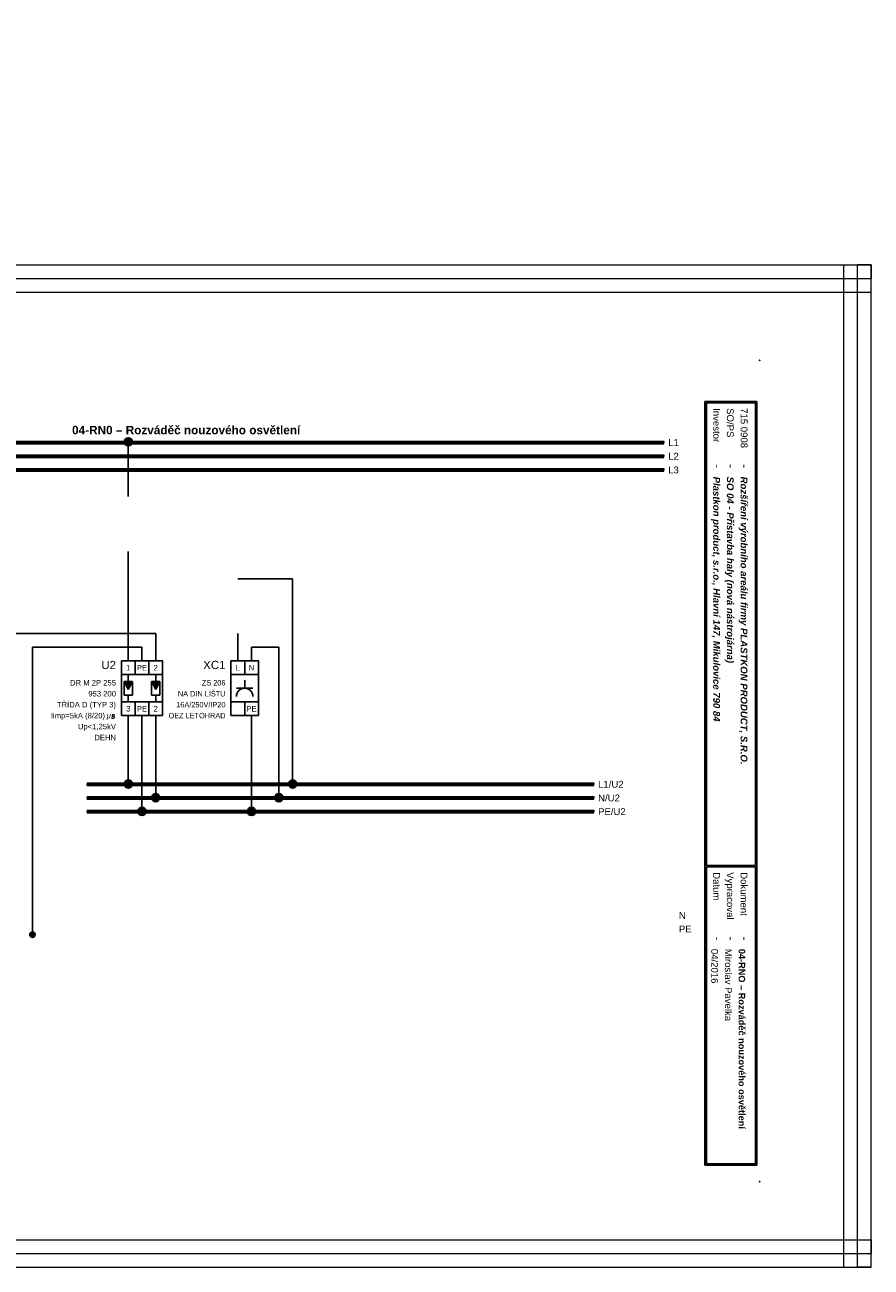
# Model space of a CAD drawing. Extents: x -1152 to 439, y -4939 to -4246.
# Tile 3 of 5: x -384 to -75, y -4939 to -4486. Entities that reach past the tile are written whole.
import ezdxf
from ezdxf.enums import TextEntityAlignment as Align

# ---------------------------------------------------------------- set-up
doc = ezdxf.new("R2010")
doc.units = 0
doc.header["$MEASUREMENT"] = 0
for name, color, linetype in [('1-KRESBA', 7, 'Continuous'), ('__Bílá', 7, 'Continuous'), ('__Oranžová', 30, 'Continuous'), ('__Svmodrá', 4, 'Continuous'), ('__Vínová 220', 220, 'Continuous'), ('__Zelená', 3, 'Continuous')]:
    doc.layers.add(name, color=color, linetype=linetype)
doc.styles.add('Arial', font='arial.ttf')
doc.styles.add('GREEKC', font='greekc', dxfattribs={"width": 0.8, "height": 1.3})
doc.styles.add('ROMANC', font='romanc', dxfattribs={"height": 2})

# ---------------------------------------------------------------- blocks, each defined once
blk = doc.blocks.new('DR M 2P 255')
for points in [[(-668.5, 1637.5), (-671.5, 1637.5), (-670, 1634.5)], [(-658.5, 1637.5), (-661.5, 1637.5), (-660, 1634.5)]]:
    blk.add_hatch(color=256).paths.add_polyline_path(points)
for p, q in [((-672.5, 1645), (-657.5, 1645)), ((-672.5, 1645), (-672.5, 1625)), ((-667.5, 1640), (-667.5, 1645)), ((-662.5, 1645), (-662.5, 1640)), ((-662.5, 1645), (-662.5, 1640)), ((-657.5, 1625), (-657.5, 1645)), ((-657.5, 1640), (-672.5, 1640)), ((-670, 1637.5), (-670, 1640)), ((-661.5, 1640), (-658.5, 1640)), ((-660, 1637.5), (-660, 1640)), ((-671.5, 1637.5), (-668.5, 1637.5)), ((-671.5, 1637.5), (-668.5, 1637.5)), ((-671.5, 1632.5), (-671.5, 1637.5)), ((-671.5, 1637.5), (-670, 1634.5)), ((-670, 1634.5), (-668.5, 1637.5)), ((-668.5, 1637.5), (-668.5, 1632.5)), ((-661.5, 1637.5), (-658.5, 1637.5)), ((-661.5, 1637.5), (-658.5, 1637.5)), ((-661.5, 1632.5), (-661.5, 1637.5)), ((-661.5, 1637.5), (-660, 1634.5)), ((-660, 1634.5), (-658.5, 1637.5)), ((-658.5, 1637.5), (-658.5, 1632.5)), ((-657.5, 1630), (-672.5, 1630)), ((-668.5, 1632.5), (-671.5, 1632.5)), ((-670, 1632.5), (-670, 1630)), ((-667.5, 1630), (-667.5, 1625)), ((-662.5, 1630), (-662.5, 1625)), ((-662.5, 1630), (-662.5, 1625)), ((-658.5, 1632.5), (-661.5, 1632.5)), ((-660, 1632.5), (-660, 1630)), ((-657.5, 1625), (-672.5, 1625))]:
    blk.add_line(p, q)
at = {"style": 'Arial'}
for s, p in [('1', (-670, 1641.5)), ('PE', (-665, 1641.5)), ('2', (-660, 1641.5)), ('3', (-670, 1626.5)), ('PE', (-665, 1626.5)), ('2', (-660, 1626.5))]:
    blk.add_text(s, height=2, dxfattribs=at).set_placement(p, align=Align.CENTER)
at = {"oblique": 10, "width": 0.8}
for s, style, p in [('m', 'GREEKC', (-676.5, 1624)), ('s', 'ROMANC', (-675, 1624))]:
    blk.add_text(s, height=2, dxfattribs=dict(at, style=style)).set_placement(p, align=Align.RIGHT)
at = {"style": 'Arial'}
for tag, height, p in [('POPIS', 3, (-674.5, 1642)), ('KATALOG', 2, (-674.5, 1632)), ('TYP', 2, (-674.5, 1636)), ('TŘÍDA', 2, (-674.5, 1628)), ('IIMP', 2, (-678.5, 1624)), ('UP', 2, (-674.5, 1620)), ('DOPLŇ1', 2, (-674.5, 1616))]:
    blk.add_attdef(tag, text='', height=height, dxfattribs=at).set_placement(p, align=Align.RIGHT)
blk = doc.blocks.new('L0001A02')
at = {"linetype": 'Continuous'}
h = blk.add_hatch(color=256, dxfattribs=at)
edge = h.paths.add_edge_path()
edge.add_arc((0, 0), 1.5, 0, 360)
blk.add_circle((0, 0), 1.5)
blk = doc.blocks.new('OEZA2510')
for p, q in [((-2.5, 10), (-2.5, -10)), ((-2.5, 10), (7.5, 10)), ((2.5, 5), (2.5, 10)), ((7.5, 10), (7.5, -10)), ((7.5, 5), (-2.5, 5)), ((5.5, 0), (-0.5, 0)), ((2.5, 0), (2.5, 3)), ((7.5, -5), (-2.5, -5)), ((2.5, -5), (2.5, -10)), ((7.5, -10), (-2.5, -10))]:
    blk.add_line(p, q)
blk.add_arc((2.5, -3), 3, 0, 180)
at = {"style": 'Arial'}
for s, p in [('L', (0, 6.5)), ('N', (5, 6.5)), ('PE', (5, -8.5))]:
    blk.add_text(s, height=2, dxfattribs=at).set_placement(p, align=Align.CENTER)
blk.add_attdef('POPIS', text='', height=3, dxfattribs=at).set_placement((-4.5, 7), align=Align.RIGHT)
at = {"style": 'Arial', "width": 0.8}
for tag, p in [('TYP', (-4.5, 1)), ('NAPĚTÍ', (-4.5, -7)), ('PROUD', (-4.5, -3)), ('DOPLŇ1', (-4.5, -11)), ('DOPLŇ2', (-4.5, -15))]:
    blk.add_attdef(tag, text='', height=2, dxfattribs=at).set_placement(p, align=Align.RIGHT)
blk = doc.blocks.new('V0085A01')
h = blk.add_hatch(color=256)
edge = h.paths.add_edge_path()
edge.add_arc((0, 0), 1, 0, 360)
blk.add_circle((0, 0), 1)

msp = doc.modelspace()

# ---------------------------------------------------------------- hatches: boundary and pattern name
at = {"linetype": 'Continuous'}
h = msp.add_hatch(color=256, dxfattribs=at)
edge = h.paths.add_edge_path()
edge.add_arc((-312.6, -4487.1), 1.5, 360, 360)
h = msp.add_hatch(color=256, dxfattribs=at)
edge = h.paths.add_edge_path()
edge.add_arc((-342.7, -4492.1), 1.5, 360, 360)
h = msp.add_hatch(color=256, dxfattribs=at)
edge = h.paths.add_edge_path()
edge.add_arc((-307.6, -4492.1), 1.5, 360, 360)
h = msp.add_hatch(color=256, dxfattribs=at)
edge = h.paths.add_edge_path()
edge.add_arc((-371.62, -4497.1), 1.5, 360, 360)
h = msp.add_hatch(color=256, dxfattribs=at)
edge = h.paths.add_edge_path()
edge.add_arc((-302.6, -4497.1), 1.5, 360, 360)
h = msp.add_hatch(color=256)
edge = h.paths.add_edge_path()
edge.add_arc((-364.12, -4662.1), 1, 360, 360)
h = msp.add_hatch(color=256)
edge = h.paths.add_edge_path()
edge.add_arc((-335.2, -4662.1), 1, 360, 360)
h = msp.add_hatch(color=256)
edge = h.paths.add_edge_path()
edge.add_arc((-305.1, -4662.1), 1, 360, 360)
h = msp.add_hatch(color=256)
edge = h.paths.add_edge_path()
edge.add_arc((-359.12, -4667.1), 1, 360, 360)
h = msp.add_hatch(color=256)
edge = h.paths.add_edge_path()
edge.add_arc((-330.2, -4667.1), 1, 360, 360)
h = msp.add_hatch(color=256)
edge = h.paths.add_edge_path()
edge.add_arc((-300.1, -4667.1), 1, 360, 360)

# ---------------------------------------------------------------- linework, layer by layer
at = {"layer": '1-KRESBA'}
for p, q in [((-345.94, -4657.92), (-345.94, -4637.92)), ((-345.94, -4677.92), (-345.94, -4717.92)), ((-285.94, -4687.92), (-305.94, -4687.92)), ((-285.94, -4762.92), (-285.94, -4687.92)), ((-335.94, -4707.92), (-450.94, -4707.92)), ((-335.94, -4717.92), (-335.94, -4707.92)), ((-305.94, -4707.92), (-305.94, -4717.92)), ((-340.94, -4712.92), (-380.94, -4712.92)), ((-380.94, -4712.92), (-380.94, -4817.92)), ((-340.94, -4717.92), (-340.94, -4712.92)), ((-290.94, -4712.92), (-300.94, -4712.92)), ((-300.94, -4712.92), (-300.94, -4717.92)), ((-290.94, -4767.92), (-290.94, -4712.92)), ((-345.94, -4737.92), (-345.94, -4762.92)), ((-340.94, -4737.92), (-340.94, -4772.92)), ((-335.94, -4737.92), (-335.94, -4767.92)), ((-300.94, -4772.92), (-300.94, -4737.92))]:
    msp.add_line(p, q, dxfattribs=at)
at = {"layer": '__Bílá'}
for p, q in [((-116.33, -4623.12), (-135.33, -4623.12)), ((-135.33, -4623.12), (-135.33, -4902.12)), ((-116.83, -4623.62), (-134.83, -4623.62)), ((-134.83, -4623.62), (-134.83, -4792.62)), ((-116.83, -4623.62), (-116.83, -4792.62)), ((-116.33, -4623.12), (-116.33, -4902.12)), ((-116.83, -4792.62), (-134.83, -4792.62)), ((-116.83, -4793.12), (-134.83, -4793.12)), ((-134.83, -4793.12), (-134.83, -4901.62)), ((-116.83, -4793.12), (-116.83, -4901.62)), ((-135.33, -4902.12), (-116.33, -4902.12)), ((-134.83, -4901.62), (-116.83, -4901.62))]:
    msp.add_line(p, q, dxfattribs=at)
for p in [(-115.33, -4608.12), (-115.33, -4908.12)]:
    msp.add_point(p, dxfattribs=at)
at = {"layer": '__Oranžová', "lineweight": 0}
for p, q in [((-505.33, -4637.62), (-150.33, -4637.62)), ((-150.33, -4637.62), (-150.33, -4638.12)), ((-505.33, -4638.12), (-150.33, -4638.12)), ((-505.33, -4638.62), (-150.33, -4638.62)), ((-150.33, -4638.62), (-150.33, -4638.12)), ((-505.33, -4642.62), (-150.33, -4642.62)), ((-505.33, -4643.12), (-150.33, -4643.12)), ((-505.33, -4643.62), (-150.33, -4643.62)), ((-150.33, -4642.62), (-150.33, -4643.12)), ((-150.33, -4643.62), (-150.33, -4643.12)), ((-505.33, -4647.62), (-150.33, -4647.62)), ((-505.33, -4648.12), (-150.33, -4648.12)), ((-505.33, -4648.62), (-150.33, -4648.62)), ((-150.33, -4647.62), (-150.33, -4648.12)), ((-150.33, -4648.62), (-150.33, -4648.12)), ((-360.94, -4762.42), (-360.94, -4762.92)), ((-360.94, -4762.42), (-175.94, -4762.42)), ((-360.94, -4763.42), (-360.94, -4762.92)), ((-360.94, -4762.92), (-175.94, -4762.92)), ((-360.94, -4763.42), (-175.94, -4763.42)), ((-175.94, -4762.42), (-175.94, -4762.92)), ((-175.94, -4763.42), (-175.94, -4762.92))]:
    msp.add_line(p, q, dxfattribs=at)
at = {"layer": '__Svmodrá', "lineweight": 0}
for p, q in [((-360.94, -4767.42), (-360.94, -4767.92)), ((-360.94, -4767.42), (-175.94, -4767.42)), ((-360.94, -4768.42), (-360.94, -4767.92)), ((-360.94, -4767.92), (-175.94, -4767.92)), ((-360.94, -4768.42), (-175.94, -4768.42)), ((-175.94, -4767.42), (-175.94, -4767.92)), ((-175.94, -4768.42), (-175.94, -4767.92))]:
    msp.add_line(p, q, dxfattribs=at)
at = {"layer": '__Vínová 220', "lineweight": 0}
for p, q in [((-571.04, -4573.3), (-74.64, -4573.3)), ((-84.64, -4939.38), (-84.64, -4573.3)), ((-84.64, -4573.3), (-79.64, -4573.3)), ((-79.64, -4939.38), (-79.64, -4573.3)), ((-74.64, -4573.3), (-79.64, -4573.3)), ((-74.64, -4573.3), (-74.64, -4578.3)), ((-74.64, -4939.38), (-74.64, -4573.3)), ((-571.04, -4578.3), (-74.64, -4578.3)), ((-74.64, -4583.3), (-74.64, -4578.3)), ((-571.04, -4583.3), (-74.64, -4583.3)), ((-571.04, -4929.38), (-74.64, -4929.38)), ((-74.64, -4929.38), (-74.64, -4934.38)), ((-571.04, -4934.38), (-74.64, -4934.38)), ((-74.64, -4939.38), (-74.64, -4934.38)), ((-571.04, -4939.38), (-74.64, -4939.38)), ((-84.64, -4939.38), (-79.64, -4939.38)), ((-74.64, -4939.38), (-79.64, -4939.38))]:
    msp.add_line(p, q, dxfattribs=at)
at = {"layer": '__Zelená', "lineweight": 0}
for p, q in [((-360.94, -4772.42), (-360.94, -4772.92)), ((-360.94, -4772.42), (-175.94, -4772.42)), ((-360.94, -4773.42), (-360.94, -4772.92)), ((-360.94, -4772.92), (-175.94, -4772.92)), ((-360.94, -4773.42), (-175.94, -4773.42)), ((-175.94, -4772.42), (-175.94, -4772.92)), ((-175.94, -4773.42), (-175.94, -4772.92))]:
    msp.add_line(p, q, dxfattribs=at)

# ---------------------------------------------------------------- block references
at = {"color": 250, "linetype": 'Continuous'}
msp.add_blockref('V0085A01', (-380.94, -4817.92), dxfattribs=at)
at = {"layer": '1-KRESBA'}
for p in [(-345.94, -4637.92), (-345.94, -4762.92), (-285.94, -4762.92), (-335.94, -4767.92), (-290.94, -4767.92), (-340.94, -4772.92), (-300.94, -4772.92)]:
    msp.add_blockref('L0001A02', p, dxfattribs=at)
for name, p, values in [('DR M 2P 255', (324.06, -6362.92), {'POPIS': 'U2', 'TYP': 'DR M 2P 255', 'KATALOG': '953 200', 'TŘÍDA': 'TŘÍDA D (TYP 3)', 'IIMP': 'Iimp=5kA (8/20)', 'UP': 'Up<1,25kV', 'DOPLŇ1': 'DEHN'}), ('OEZA2510', (-305.94, -4727.92), {'POPIS': 'XC1', 'TYP': 'ZS 206', 'PROUD': 'NA DIN LIŠTU', 'NAPĚTÍ': '16A/250V/IP20', 'DOPLŇ1': 'OEZ LETOHRAD'})]:
    msp.add_blockref(name, p, dxfattribs=at).add_auto_attribs(values)

# ---------------------------------------------------------------- texts
at = {"layer": '__Bílá', "style": 'Arial'}
for s, height, p in [('Investor', 2.5, (-132.33, -4625.62)), ('SO/PS', 2.5, (-127.33, -4625.62)), ('-', 3, (-132.33, -4646.12)), ('-', 3, (-127.33, -4646.12)), ('-', 3, (-122.33, -4646.12)), ('Datum', 2.5, (-132.33, -4795.12)), ('Vypracoval', 2.5, (-127.33, -4795.12)), ('Dokument', 2.5, (-122.33, -4795.12)), ('-', 3, (-132.33, -4818.62)), ('-', 3, (-127.33, -4818.62)), ('-', 3, (-122.33, -4818.62))]:
    msp.add_text(s, height=height, rotation=270, dxfattribs=at).set_placement(p)
at = {"layer": '__Bílá', "insert": (-366.48, -4635.19), "char_height": 3, "attachment_point": 7, "style": 'Arial'}
msp.add_mtext('{\\fArial|b1|i0|c238|p34;\\H1.0256x;04-RN0 – Rozváděč nouzového osvětlení}', dxfattribs=at)
at = {"layer": '__Oranžová', "lineweight": 0, "style": 'Arial'}
for s, p in [('L1', (-148.76, -4639.43)), ('L2', (-148.76, -4644.43)), ('L3', (-148.76, -4649.43)), ('L1/U2', (-174.37, -4764.24))]:
    msp.add_text(s, height=2.5, dxfattribs=at).set_placement(p)
at = {"layer": '__Svmodrá', "lineweight": 0, "style": 'Arial'}
msp.add_text('N/U2', height=2.5, dxfattribs=at).set_placement((-174.37, -4769.24))
at = {"layer": '__Vínová 220', "char_height": 2.5, "attachment_point": 7, "rotation": 270, "style": 'Arial'}
for s, insert in [('715 0908\\P', (-122.33, -4625.62)), ('{\\fArial|b1|i1|c238|p34;Plastkon product, s.r.o., Hlavní 147, Mikulovice 790 84}', (-133.08, -4650.62)), ('{\\fArial|b1|i1|c238|p34;SO 04 - Přístavba haly (nová nástrojárna)}', (-128.08, -4650.62)), ('{\\fArial|b1|i1|c238|p34;Rozšíření výrobního areálu firmy PLASTKON PRODUCT, S.R.O.}', (-123.08, -4650.62)), ('04/2016\\P', (-133.08, -4823.12)), ('Miroslav Pavelka', (-128.08, -4823.12)), ('{\\fArial|b1|i0|c238|p34;\\H0.96x;04-RNO – Rozváděč nouzového osvětlení}', (-123.08, -4823.12))]:
    msp.add_mtext(s, dxfattribs=dict(at, insert=insert))
at = {"layer": '__Zelená', "lineweight": 0, "style": 'Arial'}
msp.add_text('PE/U2', height=2.5, dxfattribs=at).set_placement((-174.37, -4774.24))
at = {"layer": '__Zelená', "color": 4, "linetype": 'Continuous', "style": 'Arial'}
msp.add_text('N', height=2.5, dxfattribs=at).set_placement((-144.86, -4812.17))
at = {"layer": '__Zelená', "linetype": 'Continuous', "style": 'Arial'}
msp.add_text('PE', height=2.5, dxfattribs=at).set_placement((-144.86, -4817.12))

doc.saveas('drawing.dxf')
